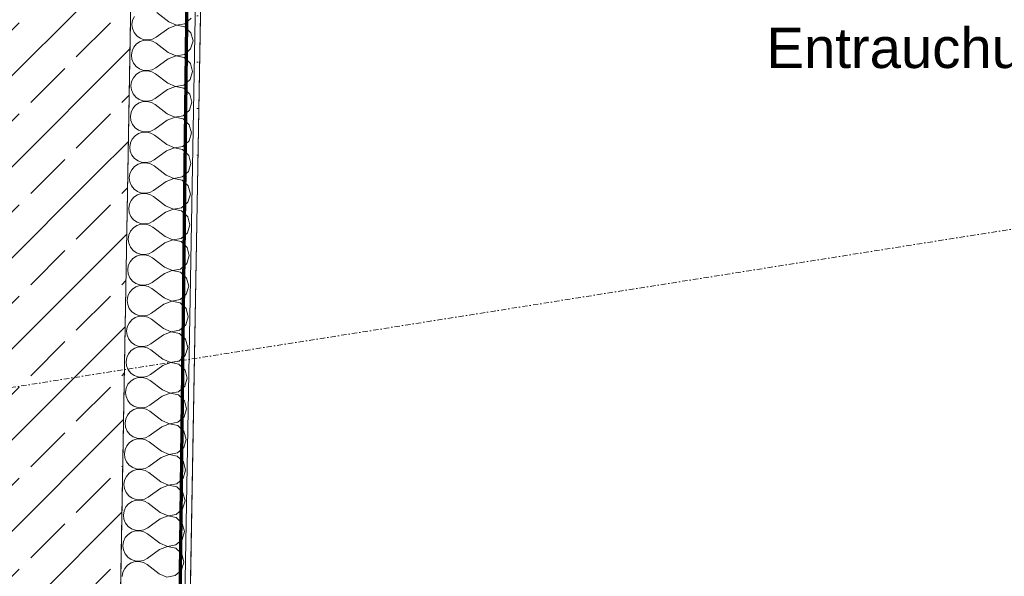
# Model space of a CAD drawing. Header units: millimetres. Extents: x 1523 to 73204, y -91281 to 10268.
# Tile 29 of 120: x 27769 to 29602, y -66517 to -65479. Entities that reach past the tile are written whole.
import ezdxf

# ---------------------------------------------------------------- set-up
doc = ezdxf.new("R2010")
doc.units = ezdxf.units.MM
doc.linetypes.add('CAx_nichtHalbton', pattern=[20001.0584, 10000, -0.5292, 10000, -0.5292])
doc.linetypes.add('IMPORT-STRICHPUNKT _7_', pattern=[20, 10, -5, 0, -5])
for name, color, linetype, lineweight, true_color in [('10 A--Wand außen _tragend_', 7, 'Continuous', 13, 0x656565), ('90 A--Achsraster _1_50_', 7, 'IMPORT-STRICHPUNKT _7_', 13, 0x656565), ('Neubau_10 A--Wand außen _tragend_', 7, 'Continuous', 13, 0x656565), ('Neubau_10 A--Wand innen _tragend_', 7, 'Continuous', 13, 0x656565), ('Neubau_10 VSI--Wärmeschutz _veritkal_', 7, 'Continuous', 13, 0x656565), ('Neubau_20 A--Gründungsbelag', 7, 'Continuous', 13, 0x656565), ('Xref_706_5_--_ÜP_-1_000_16_Übersichtsplan UG_IFC 2025_01_13_dwg', 7, 'Continuous', 13, 0x767676), ('XX', 7, 'Continuous', 18, 0x804040)]:
    doc.layers.add(name, color=color, linetype=linetype, lineweight=lineweight, true_color=true_color)
doc.styles.add('Arial', font='arial.ttf', dxfattribs={"height": 75})
pattern_1 = [(131.336, (0, 0), (90.10192, 79.25683), []), (131.336, (-45.05, -39.63), (90.10192, 79.25683), [90, -30])]

# ---------------------------------------------------------------- blocks, each defined once
blk = doc.blocks.new('Xref_706_5_--_ÜP_-1_000_11_Übersichtsplan UG_IFC 2024_09_30_dwg__X20-41959583-SuD_-1UG gesamt Plot  - Blatt 7')
at = {"layer": 'Neubau_10 VSI--Wärmeschutz _veritkal_', "color": 9, "true_color": 0xcbcbcb, "flags": 128}
for points in [[(54226.8, -104273.9), (54229.5, -104274.4), (54234.3, -104276.6), (54238.3, -104280), (54241.2, -104284.4), (54242.7, -104289.4), (54242.9, -104294.7), (54241.6, -104299.8), (54238.9, -104304.3), (54235.2, -104308), (54230.5, -104310.5), (54225.4, -104311.6), (54220.2, -104311.3), (54215.2, -104309.5), (54210.9, -104306.5), (54197, -104293.4), (54187.8, -104288.7), (54177.4, -104289.5), (54169, -104295.6), (54165.1, -104305.2), (54166.8, -104315.5), (54173.6, -104323.3), (54183.6, -104326.4), (54193.7, -104323.7), (54210.1, -104314)], [(54223.8, -104273.6), (54219.1, -104274.2), (54214.3, -104276.2), (54197.9, -104285.9), (54187.8, -104288.5), (54177.8, -104285.5), (54171, -104277.6), (54169.3, -104267.6)], [(54210.1, -104314), (54214.9, -104312), (54220.1, -104311.4), (54225.3, -104312.2), (54230.1, -104314.5), (54234.1, -104317.9), (54237, -104322.3), (54238.5, -104327.3), (54238.7, -104332.6), (54237.4, -104337.6), (54234.7, -104342.2), (54231, -104345.8), (54226.3, -104348.3), (54221.2, -104349.4), (54216, -104349.1), (54211, -104347.4), (54206.7, -104344.3), (54192.8, -104331.3), (54183.6, -104326.5), (54173.2, -104327.3), (54164.8, -104333.4), (54160.9, -104343.1), (54162.6, -104353.4), (54169.4, -104361.2), (54179.4, -104364.2), (54189.5, -104361.6), (54205.9, -104351.9)], [(54205.9, -104351.9), (54210.7, -104349.9), (54215.9, -104349.3), (54221.1, -104350.1), (54225.9, -104352.3), (54229.9, -104355.8), (54232.8, -104360.2), (54234.3, -104365.2), (54234.5, -104370.4), (54233.2, -104375.5), (54230.5, -104380.1), (54226.8, -104383.7), (54222.1, -104386.2), (54217, -104387.3), (54211.8, -104387), (54206.8, -104385.2), (54202.5, -104382.2), (54188.6, -104369.2), (54179.4, -104364.4), (54169, -104365.2), (54160.6, -104371.3), (54156.7, -104380.9), (54158.4, -104391.2), (54165.2, -104399), (54175.2, -104402.1), (54185.3, -104399.5), (54201.7, -104389.8)], [(54201.7, -104389.8), (54206.5, -104387.8), (54211.7, -104387.1), (54216.9, -104388), (54221.7, -104390.2), (54225.7, -104393.6), (54228.6, -104398), (54230.1, -104403), (54230.3, -104408.3), (54229, -104413.4), (54226.3, -104417.9), (54222.6, -104421.6), (54217.9, -104424.1), (54212.8, -104425.2), (54207.6, -104424.8), (54202.6, -104423.1), (54198.3, -104420.1), (54184.4, -104407), (54175.2, -104402.2), (54164.8, -104403), (54156.4, -104409.2), (54152.4, -104418.8), (54154.2, -104429.1), (54161, -104436.9), (54171, -104440), (54181.1, -104437.3), (54197.5, -104427.6), (54202.3, -104425.6), (54207.5, -104425), (54212.7, -104425.8), (54217.5, -104428.1), (54221.5, -104431.5), (54224.4, -104435.9), (54225.9, -104440.9), (54226.1, -104446.1), (54224.8, -104451.2), (54222.1, -104455.8), (54218.4, -104459.4), (54213.7, -104461.9), (54208.6, -104463), (54203.3, -104462.7), (54198.4, -104461), (54194.1, -104457.9), (54180.2, -104444.9), (54171, -104440.1), (54160.6, -104440.9), (54152.2, -104447), (54148.2, -104456.7), (54150, -104466.9), (54156.8, -104474.8), (54166.8, -104477.8), (54176.9, -104475.2), (54193.3, -104465.5)], [(54193.3, -104465.5), (54198.1, -104463.5), (54203.3, -104462.9), (54208.5, -104463.7), (54213.3, -104465.9), (54217.3, -104469.3), (54220.1, -104473.7), (54221.7, -104478.8), (54221.9, -104484), (54220.6, -104489.1), (54217.9, -104493.6), (54214.2, -104497.3), (54209.5, -104499.8), (54204.4, -104500.9), (54199.1, -104500.6), (54194.2, -104498.8), (54189.9, -104495.8), (54176, -104482.8), (54166.8, -104478), (54156.4, -104478.8), (54148, -104484.9), (54144, -104494.5), (54145.8, -104504.8), (54152.6, -104512.6), (54162.6, -104515.7), (54172.7, -104513), (54189.1, -104503.4)], [(54189.1, -104503.4), (54193.9, -104501.3), (54199.1, -104500.7), (54204.3, -104501.6), (54209.1, -104503.8), (54213.1, -104507.2), (54215.9, -104511.6), (54217.5, -104516.6), (54217.7, -104521.9), (54216.4, -104527), (54213.7, -104531.5), (54210, -104535.2), (54205.3, -104537.6), (54200.2, -104538.8), (54194.9, -104538.4), (54190, -104536.7), (54185.7, -104533.7), (54171.8, -104520.6), (54162.6, -104515.8), (54152.2, -104516.6), (54143.8, -104522.8), (54139.8, -104532.4), (54141.6, -104542.7), (54148.4, -104550.5), (54158.4, -104553.5), (54168.5, -104550.9), (54184.9, -104541.2), (54189.7, -104539.2), (54194.9, -104538.6), (54200.1, -104539.4), (54204.9, -104541.6), (54208.9, -104545.1), (54211.7, -104549.5), (54213.3, -104554.5), (54213.5, -104559.7), (54212.2, -104564.8), (54209.5, -104569.4), (54205.8, -104573), (54201.1, -104575.5), (54196, -104576.6), (54190.7, -104576.3), (54185.8, -104574.6), (54181.5, -104571.5), (54167.6, -104558.5), (54158.4, -104553.7), (54148, -104554.5), (54139.6, -104560.6), (54135.6, -104570.3), (54137.4, -104580.5), (54144.2, -104588.4), (54154.2, -104591.4), (54164.3, -104588.8), (54180.7, -104579.1), (54185.5, -104577.1), (54190.7, -104576.5), (54195.9, -104577.3), (54200.7, -104579.5), (54204.7, -104582.9), (54207.5, -104587.3), (54209.1, -104592.3), (54209.3, -104597.6), (54208, -104602.7), (54205.3, -104607.2), (54201.6, -104610.9), (54196.9, -104613.4), (54191.8, -104614.5), (54186.5, -104614.2), (54181.6, -104612.4), (54177.3, -104609.4), (54163.4, -104596.3), (54154.2, -104591.6), (54143.8, -104592.4), (54135.4, -104598.5), (54131.4, -104608.1), (54133.2, -104618.4), (54140, -104626.2), (54150, -104629.3), (54160.1, -104626.6), (54176.5, -104617)], [(54176.5, -104617), (54181.3, -104614.9), (54186.5, -104614.3), (54191.7, -104615.1), (54196.5, -104617.4), (54200.5, -104620.8), (54203.3, -104625.2), (54204.9, -104630.2), (54205.1, -104635.5), (54203.8, -104640.6), (54201.1, -104645.1), (54197.4, -104648.7), (54192.7, -104651.2), (54187.6, -104652.4), (54182.3, -104652), (54177.4, -104650.3), (54173.1, -104647.2), (54159.2, -104634.2), (54150, -104629.4), (54139.6, -104630.2), (54131.2, -104636.3), (54127.2, -104646), (54129, -104656.3), (54135.8, -104664.1), (54145.8, -104667.1), (54155.8, -104664.5), (54172.3, -104654.8)], [(54172.3, -104654.8), (54177.1, -104652.8), (54182.3, -104652.2), (54187.5, -104653), (54192.3, -104655.2), (54196.3, -104658.7), (54199.1, -104663.1), (54200.7, -104668.1), (54200.9, -104673.3), (54199.6, -104678.4), (54196.9, -104683), (54193.2, -104686.6), (54188.5, -104689.1), (54183.4, -104690.2), (54178.1, -104689.9), (54173.2, -104688.1), (54168.9, -104685.1), (54155, -104672.1), (54145.8, -104667.3), (54135.4, -104668.1), (54127, -104674.2), (54123, -104683.9), (54124.8, -104694.1), (54131.6, -104701.9), (54141.6, -104705), (54151.6, -104702.4), (54168.1, -104692.7)], [(54168.1, -104692.7), (54172.9, -104690.7), (54178.1, -104690), (54183.3, -104690.9), (54188.1, -104693.1), (54192.1, -104696.5), (54194.9, -104700.9), (54196.5, -104705.9), (54196.7, -104711.2), (54195.4, -104716.3), (54192.7, -104720.8), (54189, -104724.5), (54184.3, -104727), (54179.2, -104728.1), (54173.9, -104727.7), (54169, -104726), (54164.7, -104723), (54150.8, -104709.9), (54141.6, -104705.1), (54131.2, -104705.9), (54122.8, -104712.1), (54118.8, -104721.7), (54120.6, -104732), (54127.4, -104739.8), (54137.4, -104742.9), (54147.4, -104740.2), (54163.9, -104730.5)], [(54163.9, -104730.5), (54168.7, -104728.5), (54173.9, -104727.9), (54179.1, -104728.7), (54183.9, -104731), (54187.9, -104734.4), (54190.7, -104738.8), (54192.3, -104743.8), (54192.5, -104749), (54191.2, -104754.1), (54188.5, -104758.7), (54184.8, -104762.3), (54180.1, -104764.8), (54175, -104765.9), (54169.7, -104765.6), (54164.8, -104763.9), (54160.5, -104760.8), (54146.6, -104747.8), (54137.4, -104743), (54127, -104743.8), (54118.6, -104749.9), (54114.6, -104759.6), (54116.4, -104769.8), (54123.2, -104777.7), (54133.2, -104780.7), (54143.2, -104778.1), (54159.7, -104768.4)], [(54159.7, -104768.4), (54164.5, -104766.4), (54169.7, -104765.8), (54174.9, -104766.6), (54179.7, -104768.8), (54183.7, -104772.3), (54186.5, -104776.6), (54188.1, -104781.7), (54188.3, -104786.9), (54187, -104792), (54184.3, -104796.5), (54180.6, -104800.2), (54175.9, -104802.7), (54170.8, -104803.8), (54165.5, -104803.5), (54160.6, -104801.7), (54156.3, -104798.7), (54142.4, -104785.7), (54133.2, -104780.9), (54122.8, -104781.7), (54114.4, -104787.8), (54110.4, -104797.4), (54112.2, -104807.7), (54119, -104815.5), (54129, -104818.6), (54139, -104815.9), (54155.4, -104806.3)], [(54155.4, -104806.3), (54160.3, -104804.2), (54165.5, -104803.6), (54170.7, -104804.5), (54175.5, -104806.7), (54179.5, -104810.1), (54182.3, -104814.5), (54183.9, -104819.5), (54184.1, -104824.8), (54182.8, -104829.9), (54180.1, -104834.4), (54176.3, -104838.1), (54171.7, -104840.5), (54166.6, -104841.7), (54161.3, -104841.3), (54156.4, -104839.6), (54152.1, -104836.6), (54138.2, -104823.5), (54129, -104818.7), (54118.6, -104819.5), (54110.2, -104825.7), (54106.2, -104835.3), (54108, -104845.6), (54114.8, -104853.4), (54124.8, -104856.4), (54134.8, -104853.8), (54151.2, -104844.1)], [(54151.2, -104844.1), (54156.1, -104842.1), (54161.3, -104841.5), (54166.5, -104842.3), (54171.3, -104844.5), (54175.2, -104848), (54178.1, -104852.4), (54179.7, -104857.4), (54179.9, -104862.6), (54178.6, -104867.7), (54175.9, -104872.3), (54172.1, -104875.9), (54167.5, -104878.4), (54162.4, -104879.5), (54157.1, -104879.2), (54152.2, -104877.5), (54147.9, -104874.4), (54134, -104861.4), (54124.8, -104856.6), (54114.4, -104857.4), (54106, -104863.5), (54102, -104873.2), (54103.8, -104883.4), (54110.6, -104891.3), (54120.6, -104894.3), (54130.6, -104891.7), (54147, -104882)], [(54147, -104882), (54151.9, -104880), (54157.1, -104879.4), (54162.3, -104880.2), (54167.1, -104882.4), (54171, -104885.8), (54173.9, -104890.2), (54175.5, -104895.2), (54175.7, -104900.5), (54174.4, -104905.6), (54171.7, -104910.1), (54167.9, -104913.8), (54163.3, -104916.3), (54158.2, -104917.4), (54152.9, -104917.1), (54148, -104915.3), (54143.7, -104912.3), (54129.8, -104899.2), (54120.6, -104894.5), (54110.2, -104895.3), (54101.8, -104901.4), (54097.8, -104911), (54099.6, -104921.3), (54106.4, -104929.1), (54116.4, -104932.2), (54126.4, -104929.5), (54142.8, -104919.9)], [(54142.8, -104919.9), (54147.7, -104917.8), (54152.9, -104917.2), (54158.1, -104918), (54162.9, -104920.3), (54166.8, -104923.7), (54169.7, -104928.1), (54171.3, -104933.1), (54171.5, -104938.4), (54170.2, -104943.5), (54167.5, -104948), (54163.7, -104951.7), (54159.1, -104954.1), (54154, -104955.3), (54148.7, -104954.9), (54143.8, -104953.2), (54139.5, -104950.1), (54125.6, -104937.1), (54116.4, -104932.3), (54106, -104933.1), (54097.6, -104939.3), (54093.6, -104948.9), (54095.4, -104959.2), (54102.2, -104967), (54112.2, -104970), (54122.2, -104967.4), (54138.6, -104957.7)], [(54138.6, -104957.7), (54143.5, -104955.7), (54148.7, -104955.1), (54153.9, -104955.9), (54158.7, -104958.1), (54162.6, -104961.6), (54165.5, -104966), (54167.1, -104971), (54167.3, -104976.2), (54166, -104981.3), (54163.3, -104985.9), (54159.5, -104989.5), (54154.9, -104992), (54149.8, -104993.1), (54144.5, -104992.8), (54139.6, -104991), (54135.3, -104988), (54121.4, -104975), (54112.2, -104970.2), (54101.8, -104971), (54093.4, -104977.1), (54089.4, -104986.8), (54091.2, -104997), (54098, -105004.8), (54108, -105007.9), (54118, -105005.3), (54134.4, -104995.6)], [(54134.4, -104995.6), (54139.3, -104993.6), (54144.5, -104992.9), (54149.7, -104993.8), (54154.5, -104996), (54158.4, -104999.4), (54161.3, -105003.8), (54162.9, -105008.8), (54163.1, -105014.1), (54161.8, -105019.2), (54159.1, -105023.7), (54155.3, -105027.4), (54150.7, -105029.9), (54145.6, -105031), (54140.3, -105030.7), (54135.4, -105028.9), (54131.1, -105025.9), (54117.2, -105012.8), (54107.9, -105008.1), (54097.6, -105008.8), (54089.2, -105015), (54085.2, -105024.6), (54086.9, -105034.9), (54093.8, -105042.7), (54103.8, -105045.8), (54113.8, -105043.1), (54130.2, -105033.4), (54135.1, -105031.4), (54140.3, -105030.8), (54145.5, -105031.6), (54150.3, -105033.9), (54154.2, -105037.3), (54157.1, -105041.7), (54158.7, -105046.7), (54158.9, -105052), (54157.6, -105057), (54154.9, -105061.6), (54151.1, -105065.2), (54146.5, -105067.7), (54141.4, -105068.8), (54136.1, -105068.5), (54131.2, -105066.8), (54126.9, -105063.7), (54113, -105050.7), (54103.7, -105045.9), (54093.4, -105046.7), (54085, -105052.8), (54081, -105062.5), (54082.7, -105072.7), (54089.6, -105080.6), (54099.6, -105083.6), (54109.6, -105081), (54126, -105071.3)], [(54126, -105071.3), (54130.9, -105069.3), (54136.1, -105068.7), (54141.3, -105069.5), (54146.1, -105071.7), (54150, -105075.2), (54152.9, -105079.5), (54154.5, -105084.6), (54154.6, -105089.8), (54153.4, -105094.9), (54150.7, -105099.5), (54146.9, -105103.1), (54142.3, -105105.6), (54137.2, -105106.7), (54131.9, -105106.4), (54127, -105104.6), (54122.7, -105101.6), (54108.8, -105088.6), (54099.5, -105083.8), (54089.2, -105084.6), (54080.8, -105090.7), (54076.8, -105100.3), (54078.5, -105110.6), (54085.4, -105118.4), (54095.4, -105121.5), (54105.4, -105118.8), (54121.8, -105109.2)], [(54075, -105132.5), (54076.6, -105128.6), (54085, -105122.4), (54095.3, -105121.6), (54104.6, -105126.4), (54116.8, -105137.8)], [(54142.4, -105141.1), (54142.7, -105141), (54146.5, -105137.3), (54149.2, -105132.8), (54150.4, -105127.7), (54150.3, -105122.4), (54148.7, -105117.4), (54145.8, -105113), (54141.9, -105109.6), (54137.1, -105107.4), (54131.9, -105106.5), (54126.7, -105107.1), (54121.8, -105109.2)]]:
    blk.add_lwpolyline(points, dxfattribs=at)
blk = doc.blocks.new('Xref_706_5_--_ÜP_-1_000_11_Übersichtsplan UG_IFC 2024_09_30_dwg__X416-41959989-SuD_-1UG gesamt Plot  - Blatt 7')
at = {"layer": '10 A--Wand außen _tragend_', "color": 9, "true_color": 0xcbcbcb, "flags": 128}
for points in [[(54208.7, -105166.9), (54217.7, -105179.7), (54218.6, -105195.3), (54211.2, -105209), (54191.2, -105229.5)], [(54193.7, -105271.6), (54200.5, -105275.7), (54208.1, -105277.8), (54216, -105277.7), (54223.5, -105275.5), (54230.2, -105271.3), (54235.4, -105265.4), (54238.9, -105258.3), (54240.3, -105250.5), (54239.5, -105242.7), (54236.6, -105235.4), (54222.5, -105210.5), (54218.8, -105195.3), (54223.6, -105180.5), (54235.6, -105170.4), (54251, -105168.1), (54265.4, -105174.2), (54274.3, -105187), (54275.3, -105202.6), (54267.8, -105216.3), (54247.9, -105236.8), (54243.3, -105243.2), (54240.5, -105250.6), (54239.9, -105258.4), (54241.4, -105266.2), (54245, -105273.2), (54250.4, -105278.9), (54257.2, -105283), (54264.8, -105285.1), (54272.6, -105285), (54280.2, -105282.8), (54286.9, -105278.6), (54292.1, -105272.7), (54295.6, -105265.6), (54297, -105257.8), (54296.2, -105250), (54293.3, -105242.7)], [(54293.3, -105242.7), (54279.2, -105217.8), (54275.5, -105202.6), (54280.3, -105187.8), (54292.2, -105177.7), (54307.7, -105175.4), (54322, -105181.5), (54331, -105194.3), (54331.9, -105209.9), (54324.5, -105223.6), (54304.6, -105244.1), (54299.9, -105250.5), (54297.2, -105257.9), (54296.6, -105265.7), (54298.1, -105273.4), (54301.7, -105280.5), (54307.1, -105286.2), (54313.8, -105290.3), (54321.4, -105292.4), (54329.3, -105292.3), (54336.9, -105290.1), (54343.5, -105285.8), (54348.8, -105280), (54352.2, -105272.9), (54353.6, -105265.1), (54352.8, -105257.3), (54349.9, -105250), (54335.9, -105225.1), (54332.2, -105209.9), (54337, -105195.1), (54348.9, -105185), (54364.4, -105182.7), (54378.7, -105188.8), (54387.7, -105201.6), (54388.6, -105217.2), (54381.2, -105230.9), (54361.3, -105251.4), (54356.6, -105257.8), (54353.9, -105265.2), (54353.2, -105273), (54354.8, -105280.7), (54358.4, -105287.8), (54363.8, -105293.5), (54370.5, -105297.6), (54378.1, -105299.7), (54386, -105299.6), (54393.6, -105297.4), (54400.2, -105293.1), (54405.5, -105287.3), (54408.9, -105280.2), (54410.3, -105272.4), (54409.5, -105264.6), (54406.6, -105257.2), (54392.5, -105232.4), (54388.8, -105217.2), (54393.7, -105202.4), (54405.6, -105192.3), (54421, -105190), (54435.4, -105196.1), (54444.4, -105208.9), (54445.3, -105224.5), (54437.9, -105238.2), (54417.9, -105258.7), (54413.3, -105265.1), (54410.5, -105272.4), (54409.9, -105280.3), (54411.5, -105288), (54415.1, -105295), (54420.4, -105300.8), (54427.2, -105304.9), (54434.8, -105307), (54442.7, -105306.9), (54450.2, -105304.6), (54456.9, -105300.4), (54462.1, -105294.6), (54465.6, -105287.5), (54467, -105279.7), (54466.2, -105271.9), (54463.3, -105264.5), (54449.2, -105239.7), (54445.5, -105224.5), (54450.3, -105209.7), (54462.3, -105199.6), (54477.7, -105197.3), (54492.1, -105203.4), (54501, -105216.2), (54502, -105231.8), (54494.5, -105245.5), (54474.6, -105266), (54470, -105272.3), (54467.2, -105279.7), (54466.6, -105287.6), (54468.1, -105295.3), (54471.7, -105302.3), (54477.1, -105308.1), (54483.9, -105312.2), (54491.5, -105314.3), (54499.3, -105314.2), (54506.9, -105311.9), (54513.6, -105307.7), (54518.8, -105301.8), (54522.3, -105294.8), (54523.7, -105287), (54522.9, -105279.2), (54520, -105271.8), (54505.9, -105247), (54502.2, -105231.8), (54507, -105217), (54518.9, -105206.9), (54534.4, -105204.5), (54548.7, -105210.7), (54557.7, -105223.5), (54558.6, -105239.1), (54551.2, -105252.8), (54531.3, -105273.3), (54526.6, -105279.6), (54523.9, -105287), (54523.3, -105294.9), (54524.8, -105302.6), (54528.4, -105309.6), (54533.8, -105315.4), (54540.5, -105319.5), (54548.1, -105321.5), (54556, -105321.5), (54563.6, -105319.2), (54570.2, -105315), (54575.5, -105309.1), (54578.9, -105302.1), (54580.3, -105294.3), (54579.5, -105286.4), (54576.6, -105279.1), (54562.6, -105254.3), (54558.9, -105239.1), (54563.7, -105224.2), (54575.6, -105214.2), (54591.1, -105211.8), (54605.4, -105218), (54614.4, -105230.8), (54615.3, -105246.4), (54607.9, -105260.1), (54588, -105280.6), (54583.3, -105286.9), (54580.6, -105294.3), (54579.9, -105302.2), (54581.5, -105309.9), (54585.1, -105316.9), (54590.5, -105322.7), (54597.2, -105326.8), (54604.8, -105328.8), (54612.7, -105328.8), (54620.3, -105326.5), (54626.9, -105322.3), (54632.2, -105316.4), (54635.6, -105309.3), (54637, -105301.6), (54636.2, -105293.7), (54633.3, -105286.4), (54619.2, -105261.6), (54615.5, -105246.4), (54620.4, -105231.5), (54632.3, -105221.4), (54647.7, -105219.1), (54662.1, -105225.3), (54671.1, -105238.1), (54672, -105253.6), (54664.6, -105267.4), (54644.7, -105287.9), (54640, -105294.2), (54637.2, -105301.6), (54636.6, -105309.5), (54638.2, -105317.2), (54641.8, -105324.2), (54647.1, -105330), (54653.9, -105334.1), (54661.5, -105336.1), (54669.4, -105336), (54676.9, -105333.8), (54683.6, -105329.6), (54688.8, -105323.7), (54692.3, -105316.6), (54693.7, -105308.9), (54692.9, -105301), (54690, -105293.7), (54675.9, -105268.8), (54672.2, -105253.7), (54677, -105238.8), (54689, -105228.7), (54704.4, -105226.4), (54718.8, -105232.6), (54727.7, -105245.3), (54728.7, -105260.9), (54721.2, -105274.7), (54701.3, -105295.2), (54696.7, -105301.5), (54693.9, -105308.9), (54693.3, -105316.8), (54694.8, -105324.5), (54698.4, -105331.5), (54703.8, -105337.3), (54710.6, -105341.3), (54718.2, -105343.4), (54726, -105343.3), (54733.6, -105341.1), (54740.3, -105336.9), (54745.5, -105331), (54749, -105323.9), (54750.4, -105316.2), (54749.6, -105308.3), (54746.7, -105301), (54732.6, -105276.1), (54728.9, -105261), (54733.7, -105246.1), (54745.6, -105236), (54761.1, -105233.7), (54775.4, -105239.9), (54784.4, -105252.6), (54785.3, -105268.2), (54777.9, -105282), (54758, -105302.5), (54753.3, -105308.8), (54750.6, -105316.2), (54750, -105324.1), (54751.5, -105331.8), (54755.1, -105338.8), (54760.5, -105344.6), (54767.2, -105348.6), (54774.8, -105350.7), (54782.7, -105350.6), (54790.3, -105348.4), (54796.9, -105344.2), (54802.2, -105338.3), (54805.7, -105331.2), (54807, -105323.5), (54806.2, -105315.6), (54803.3, -105308.3), (54789.3, -105283.4), (54785.6, -105268.3), (54790.4, -105253.4), (54802.3, -105243.3), (54817.8, -105241), (54832.1, -105247.2), (54841.1, -105259.9), (54842, -105275.5), (54834.6, -105289.3), (54814.7, -105309.7), (54810, -105316.1), (54807.3, -105323.5), (54806.6, -105331.3), (54808.2, -105339.1), (54811.8, -105346.1), (54817.2, -105351.9), (54823.9, -105355.9), (54831.5, -105358), (54839.4, -105357.9), (54847, -105355.7), (54853.6, -105351.5), (54858.9, -105345.6), (54862.3, -105338.5), (54863.7, -105330.8), (54862.9, -105322.9), (54860, -105315.6)], [(54860, -105315.6), (54845.9, -105290.7), (54842.2, -105275.6), (54847.1, -105260.7), (54859, -105250.6), (54874.4, -105248.3), (54888.8, -105254.4), (54897.8, -105267.2), (54898.7, -105282.8), (54891.3, -105296.6), (54871.4, -105317), (54866.7, -105323.4), (54863.9, -105330.8), (54863.3, -105338.6), (54864.9, -105346.4), (54868.5, -105353.4), (54873.8, -105359.1), (54880.6, -105363.2), (54888.2, -105365.3), (54896.1, -105365.2), (54903.6, -105363), (54910.3, -105358.8), (54915.6, -105352.9), (54919, -105345.8), (54920.4, -105338), (54919.6, -105330.2), (54916.7, -105322.9)], [(54916.7, -105322.9), (54902.6, -105298), (54898.9, -105282.8), (54903.8, -105268), (54915.7, -105257.9), (54931.1, -105255.6), (54945.5, -105261.7), (54954.4, -105274.5), (54955.4, -105290.1), (54947.9, -105303.9), (54928, -105324.3), (54923.4, -105330.7), (54920.6, -105338.1), (54920, -105345.9), (54921.5, -105353.7), (54925.1, -105360.7), (54930.5, -105366.4), (54937.3, -105370.5), (54944.9, -105372.6), (54952.7, -105372.5), (54960.3, -105370.3), (54967, -105366.1), (54972.2, -105360.2), (54975.7, -105353.1), (54977.1, -105345.3), (54976.3, -105337.5), (54973.4, -105330.2), (54959.3, -105305.3), (54955.6, -105290.1), (54960.4, -105275.3), (54972.3, -105265.2), (54987.8, -105262.9), (55002.1, -105269), (55011.1, -105281.8), (55012, -105297.4), (55004.6, -105311.1), (54984.7, -105331.6), (54980, -105338), (54977.3, -105345.4), (54976.7, -105353.2), (54978.2, -105361), (54981.8, -105368), (54987.2, -105373.7), (54993.9, -105377.8), (55001.5, -105379.9), (55009.4, -105379.8), (55017, -105377.6), (55023.6, -105373.4), (55028.9, -105367.5), (55032.4, -105360.4), (55033.7, -105352.6), (55032.9, -105344.8), (55030, -105337.5), (55016, -105312.6), (55012.3, -105297.4), (55017.1, -105282.6), (55029, -105272.5), (55044.5, -105270.2), (55058.8, -105276.3), (55067.8, -105289.1), (55068.7, -105304.7), (55061.3, -105318.4), (55041.4, -105338.9), (55036.7, -105345.3), (55034, -105352.7), (55033.3, -105360.5), (55034.9, -105368.2), (55038.5, -105375.3), (55043.9, -105381), (55050.6, -105385.1), (55058.2, -105387.2), (55066.1, -105387.1), (55073.7, -105384.9), (55080.3, -105380.6), (55085.6, -105374.8), (55089, -105367.7), (55090.4, -105359.9), (55089.6, -105352.1), (55086.7, -105344.8), (55072.6, -105319.9), (55068.9, -105304.7), (55073.8, -105289.9), (55085.7, -105279.8), (55101.1, -105277.5), (55115.5, -105283.6), (55124.5, -105296.4), (55125.4, -105312), (55118, -105325.7), (55098.1, -105346.2), (55093.4, -105352.6), (55090.6, -105360), (55090, -105367.8), (55091.6, -105375.5), (55095.2, -105382.6), (55100.5, -105388.3), (55107.3, -105392.4), (55114.9, -105394.5), (55122.8, -105394.4), (55130.3, -105392.2), (55137, -105387.9), (55142.3, -105382.1), (55145.7, -105375), (55147.1, -105367.2), (55146.3, -105359.4), (55143.4, -105352), (55129.3, -105327.2), (55125.6, -105312), (55130.5, -105297.2), (55142.4, -105287.1), (55157.8, -105284.8), (55172.2, -105290.9), (55181.1, -105303.7), (55182.1, -105319.3), (55174.7, -105333), (55154.7, -105353.5), (55150.1, -105359.9), (55147.3, -105367.2), (55146.7, -105375.1), (55148.2, -105382.8), (55151.8, -105389.8), (55157.2, -105395.6), (55164, -105399.7), (55171.6, -105401.8), (55179.5, -105401.7), (55187, -105399.4), (55193.7, -105395.2), (55198.9, -105389.4), (55202.4, -105382.3), (55203.8, -105374.5), (55203, -105366.7), (55200.1, -105359.3), (55186, -105334.5), (55182.3, -105319.3), (55187.1, -105304.5), (55199, -105294.4), (55214.5, -105292.1), (55228.8, -105298.2), (55237.8, -105311), (55238.7, -105326.6), (55231.3, -105340.3), (55211.4, -105360.8), (55206.7, -105367.2), (55204, -105374.5), (55203.4, -105382.4), (55204.9, -105390.1), (55208.5, -105397.1), (55213.9, -105402.9), (55220.6, -105407), (55228.2, -105409.1)]]:
    blk.add_lwpolyline(points, dxfattribs=at)
blk = doc.blocks.new('Xref_706_5_--_ÜP_-1_000_11_Übersichtsplan UG_IFC 2024_09_30_dwg_Standard-Rastermarker_31-41960585-SuD_-1UG gesamt Plot  - Blatt 7')
at = {"layer": '90 A--Achsraster _1_50_', "color": 9, "true_color": 0xcbcbcb}
blk.add_line((0, 0), (53500.2, 0), dxfattribs=at)
blk = doc.blocks.new('Xref_706_5_--_ÜP_-1_000_16_Übersichtsplan UG_IFC 2025_01_13_dwg-35469238-SuD_-1UG gesamt Plot  - Blatt 7')
at = {"layer": '10 A--Wand außen _tragend_', "true_color": 0xcbcbcb}
h = blk.add_hatch(dxfattribs=at)
h.set_pattern_fill('FP_9', color=9, style=0, pattern_type=2)
h.set_pattern_definition([(86.336, (0, 0), (-86.42598, 5.53439), [0, -50]), (86.336, (-41.615, 27.72), (-86.42598, 5.53439), [0, -50])])
h.paths.add_polyline_path([(62296, -102777.7), (62296, -102777.4), (58986.5, -102507.5), (58985.9, -102517.4), (62295.4, -102787.4), (62295.9, -102780.1)])
at = {"layer": 'Neubau_10 A--Wand außen _tragend_', "true_color": 0xcbcbcb}
h = blk.add_hatch(dxfattribs=at)
h.set_pattern_fill('FP_4', color=9, style=0, pattern_type=2)
h.set_pattern_definition(pattern_1)
h.paths.add_polyline_path([(59328.1, -102665.8), (51919.1, -102061.4), (51898.8, -102310.5), (59307.8, -102914.9)])
h = blk.add_hatch(dxfattribs=at)
h.set_pattern_fill('FP_4', color=9, style=0, pattern_type=2)
h.set_pattern_definition(pattern_1)
h.paths.add_polyline_path([(66800.4, -103275.3), (59328.1, -102665.8), (59307.8, -102914.9), (66780.1, -103524.5), (66796.3, -103325.2)])
at = {"layer": '10 A--Wand außen _tragend_', "color": 9, "true_color": 0xcbcbcb}
for p, q in [((54799.3, -102296.3), (62287.7, -102907.2)), ((62295.4, -102787.4), (58906.1, -102510.9)), ((62296, -102777.4), (58986.5, -102507.5))]:
    blk.add_line(p, q, dxfattribs=at)
at = {"layer": 'Neubau_10 A--Wand außen _tragend_', "color": 9, "true_color": 0xcbcbcb, "flags": 128}
blk.add_lwpolyline([(62287.7, -102907.2), (59328.1, -102665.8), (54799.3, -102296.3), (54809.1, -102176.7), (54809.9, -102166.7)], dxfattribs=at)
at = {"layer": 'Neubau_20 A--Gründungsbelag', "color": 9, "true_color": 0xcbcbcb, "flags": 128}
blk.add_lwpolyline([(58966.6, -102505.8), (62296, -102777.4), (62639.7, -97410.7), (60628.8, -97282), (60644.8, -97032.5), (63643.6, -97224.5), (63651.6, -97099.8), (63901.1, -97115.7), (63893.1, -97240.5), (65140.6, -97320.4), (65124.6, -97569.8), (62789.4, -97420.3), (62445.6, -102789.6), (68177.4, -103257.2), (68527.6, -97787.7), (66382, -97650.4), (66398, -97400.9)], dxfattribs=at)
for name, p, rotation in [('Xref_706_5_--_ÜP_-1_000_11_Übersichtsplan UG_IFC 2024_09_30_dwg_Standard-Rastermarker_31-41960585-SuD_-1UG gesamt Plot  - Blatt 7', (60649.5, -112955.4), 95.33628353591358), ('Xref_706_5_--_ÜP_-1_000_11_Übersichtsplan UG_IFC 2024_09_30_dwg__X20-41959583-SuD_-1UG gesamt Plot  - Blatt 7', (0, 0), 2.668141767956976), ('Xref_706_5_--_ÜP_-1_000_11_Übersichtsplan UG_IFC 2024_09_30_dwg__X416-41959989-SuD_-1UG gesamt Plot  - Blatt 7', (0, 0), 2.668141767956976)]:
    blk.add_blockref(name, p, dxfattribs=dict(rotation=rotation))
at = {"layer": 'Neubau_10 A--Wand innen _tragend_', "insert": (59131.9, -101461.4), "char_height": 75, "width": 710.695, "attachment_point": 1, "rotation": 86.3363, "line_spacing_factor": 0.941778, "style": 'Arial'}
blk.add_mtext('Entrauchung', dxfattribs=at)

msp = doc.modelspace()

# ---------------------------------------------------------------- linework, layer by layer
at = {"layer": 'XX', "color": 7, "linetype": 'CAx_nichtHalbton', "lineweight": 70, "true_color": 0xffffff}
msp.add_line((28042.095, -68731.348), (28081.742, -65331.579), dxfattribs=at)

# ---------------------------------------------------------------- block references
at = {"layer": 'Xref_706_5_--_ÜP_-1_000_16_Übersichtsplan UG_IFC 2025_01_13_dwg', "color": 9, "true_color": 0xcbcbcb, "rotation": 273.6637164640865}
msp.add_blockref('Xref_706_5_--_ÜP_-1_000_16_Übersichtsplan UG_IFC 2025_01_13_dwg-35469238-SuD_-1UG gesamt Plot  - Blatt 7', (126634.737, 0), dxfattribs=at)

doc.saveas('drawing.dxf')
